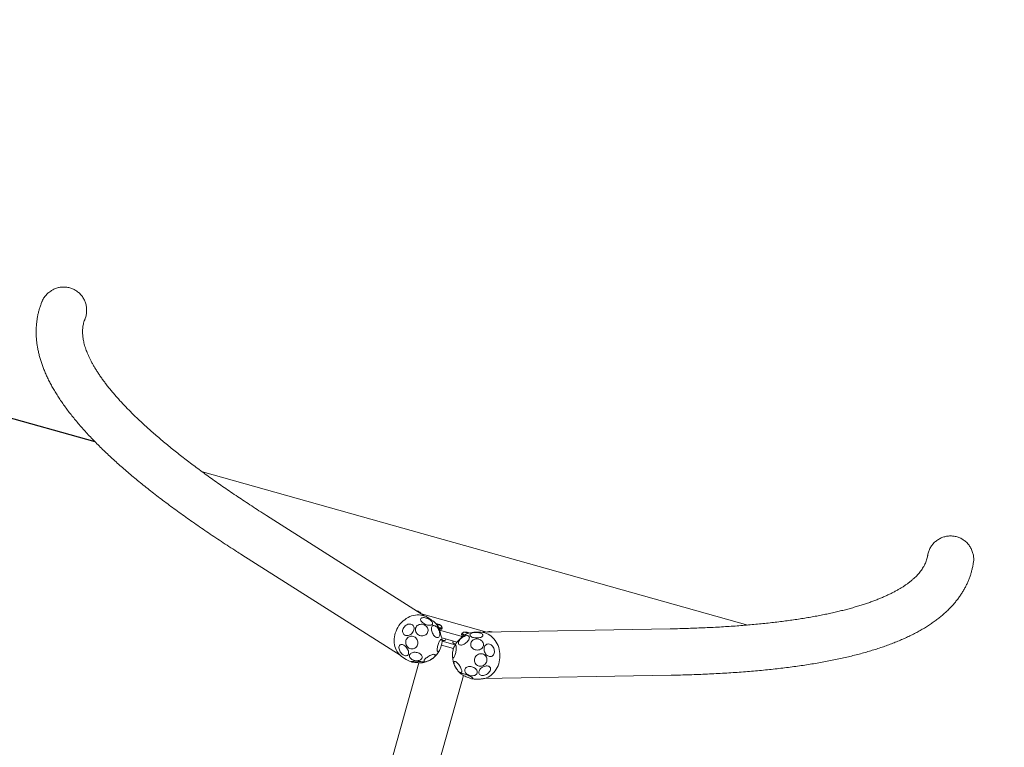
# Model space of a CAD drawing. Extents: x 5459245 to 5462690, y 5971016 to 5972523.
# Tile 20 of 136: x 5462444.42 to 5462446.31, y 5972181.36 to 5972182.76. Entities that reach past the tile are written whole.
import ezdxf

# ---------------------------------------------------------------- set-up
doc = ezdxf.new("R2010")
doc.units = 0
doc.linetypes.add('8', pattern=[0.5, 0.25, -0.25])
doc.layers.add('A_MAŁA ARCHITEKTURA', color=195, linetype='CONTINUOUS', lineweight=9)

# ---------------------------------------------------------------- blocks, each defined once
blk = doc.blocks.new('bocianie gniazdo 3023')
at = {"layer": 'A_MAŁA ARCHITEKTURA', "linetype": '8', "lineweight": 25, "ltscale": 2}
for p, q in [((5462440.2348, 5972209.1273), (5462437.9934, 5972211.1121)), ((5462443.6083, 5972206.1399), (5462441.3669, 5972208.1248))]:
    blk.add_line(p, q, dxfattribs=at)
at = {"layer": 'A_MAŁA ARCHITEKTURA'}
for p, q in [((5462441.207, 5972208.2663), (5462440.3946, 5972208.9857)), ((5462440.658, 5972208.5512), (5462440.4689, 5972208.8569)), ((5462440.3933, 5972208.8102), (5462440.5824, 5972208.5044)), ((5462440.649, 5972208.5665), (5462440.6483, 5972208.5669)), ((5462440.6487, 5972208.5662), (5462440.6488, 5972208.5663)), ((5462440.6488, 5972208.5663), (5462440.649, 5972208.5665)), ((5462440.6511, 5972208.5642), (5462440.649, 5972208.5665)), ((5462440.65, 5972208.5642), (5462440.6506, 5972208.5637)), ((5462440.6506, 5972208.5637), (5462440.6511, 5972208.5642)), ((5462440.6506, 5972208.5638), (5462440.6508, 5972208.5641)), ((5462440.6537, 5972208.5582), (5462440.7513, 5972208.4717)), ((5462440.6658, 5972208.5397), (5462440.6617, 5972208.5464)), ((5462440.6712, 5972208.5283), (5462440.6707, 5972208.5278)), ((5462440.6707, 5972208.5278), (5462440.6729, 5972208.5256)), ((5462440.6711, 5972208.5281), (5462440.6709, 5972208.5279)), ((5462440.6737, 5972208.5265), (5462440.6712, 5972208.5283)), ((5462440.6729, 5972208.5256), (5462440.6735, 5972208.5263)), ((5462440.6729, 5972208.5256), (5462440.6754, 5972208.5238)), ((5462440.6737, 5972208.5265), (5462440.6735, 5972208.5263)), ((5462440.6758, 5972208.5242), (5462440.6737, 5972208.5265)), ((5462440.6753, 5972208.5238), (5462440.6755, 5972208.5241)), ((5462440.6754, 5972208.5238), (5462440.6756, 5972208.524)), ((5462440.6756, 5972208.524), (5462440.6758, 5972208.5242)), ((5462440.6919, 5972208.4794), (5462440.6687, 5972208.5)), ((5462440.7052, 5972208.4847), (5462440.6713, 5972208.5148)), ((5462440.6765, 5972208.5148), (5462440.6778, 5972208.5163)), ((5462440.677, 5972208.5175), (5462440.6774, 5972208.5179)), ((5462440.5851, 5972208.499), (5462440.5892, 5972208.4924)), ((5462440.6622, 5972208.4874), (5462440.68, 5972208.4716)), ((5462440.6667, 5972208.4939), (5462440.6861, 5972208.4767)), ((5462440.6729, 5972208.4926), (5462440.6747, 5972208.4947)), ((5462440.6857, 5972208.4849), (5462440.6839, 5972208.4828)), ((5462440.7068, 5972208.4906), (5462440.7055, 5972208.4891)), ((5462440.7085, 5972208.4904), (5462440.7081, 5972208.49)), ((5462440.7147, 5972208.4894), (5462440.7145, 5972208.4891)), ((5462440.7145, 5972208.4891), (5462440.7166, 5972208.4868)), ((5462440.7148, 5972208.4893), (5462440.7146, 5972208.489)), ((5462440.7149, 5972208.4896), (5462440.7147, 5972208.4894)), ((5462440.7174, 5972208.4877), (5462440.7149, 5972208.4896)), ((5462440.7166, 5972208.4868), (5462440.7173, 5972208.4875)), ((5462440.7166, 5972208.4868), (5462440.7191, 5972208.485)), ((5462440.7173, 5972208.4875), (5462440.7174, 5972208.4877)), ((5462440.7195, 5972208.4855), (5462440.7174, 5972208.4877)), ((5462440.7191, 5972208.485), (5462440.7195, 5972208.4855)), ((5462440.7192, 5972208.4852), (5462440.7193, 5972208.4853)), ((5462440.7386, 5972208.4782), (5462440.7315, 5972208.4815)), ((5462440.6086, 5972208.4759), (5462439.369, 5972207.0761)), ((5462441.0702, 5972208.3245), (5462440.7438, 5972208.4752)), ((5462440.7576, 5972208.4699), (5462440.7572, 5972208.4694)), ((5462440.7575, 5972208.4696), (5462440.7572, 5972208.4693)), ((5462440.7572, 5972208.4694), (5462440.7577, 5972208.4688)), ((5462440.7601, 5972208.468), (5462440.7576, 5972208.4699)), ((5462440.7601, 5972208.468), (5462440.7599, 5972208.4678)), ((5462440.7599, 5972208.4678), (5462440.7599, 5972208.4678)), ((5462440.7607, 5972208.4674), (5462440.7601, 5972208.468)), ((5462439.4352, 5972207.0167), (5462440.6748, 5972208.4166)), ((5462440.6938, 5972208.3998), (5462440.7009, 5972208.3965)), ((5462440.7066, 5972208.3945), (5462441.0329, 5972208.2438))]:
    blk.add_line(p, q, dxfattribs=at)
at = {"layer": 'A_MAŁA ARCHITEKTURA', "flags": 128}
for points in [[(5462440.6617, 5972208.5464), (5462440.6614, 5972208.5468), (5462440.6594, 5972208.5496), (5462440.6571, 5972208.5521), (5462440.6546, 5972208.5545), (5462440.6518, 5972208.5565), (5462440.6488, 5972208.5583), (5462440.6456, 5972208.5599), (5462440.6423, 5972208.5611), (5462440.6388, 5972208.562), (5462440.6351, 5972208.5627), (5462440.6314, 5972208.563), (5462440.6276, 5972208.563), (5462440.6238, 5972208.5627), (5462440.62, 5972208.562), (5462440.6162, 5972208.5611), (5462440.6124, 5972208.5599), (5462440.6088, 5972208.5583), (5462440.6052, 5972208.5565), (5462440.6018, 5972208.5545), (5462440.5986, 5972208.5522), (5462440.5955, 5972208.5496), (5462440.5927, 5972208.5468), (5462440.5901, 5972208.5439), (5462440.5878, 5972208.5408), (5462440.5858, 5972208.5375), (5462440.584, 5972208.5341), (5462440.5826, 5972208.5307), (5462440.5815, 5972208.5272), (5462440.5807, 5972208.5236)], [(5462440.6289, 5972208.5467), (5462440.6296, 5972208.5452), (5462440.6298, 5972208.5436), (5462440.6298, 5972208.5419), (5462440.6294, 5972208.5402), (5462440.6286, 5972208.5386), (5462440.6276, 5972208.537), (5462440.6262, 5972208.5355), (5462440.6247, 5972208.5343), (5462440.6229, 5972208.5332), (5462440.621, 5972208.5323), (5462440.619, 5972208.5318), (5462440.6169, 5972208.5315), (5462440.6149, 5972208.5314), (5462440.613, 5972208.5317), (5462440.6112, 5972208.5323), (5462440.6096, 5972208.5331), (5462440.6082, 5972208.5341), (5462440.6071, 5972208.5354), (5462440.6063, 5972208.5368), (5462440.6059, 5972208.5384), (5462440.6058, 5972208.5401), (5462440.606, 5972208.5418), (5462440.6066, 5972208.5434), (5462440.6075, 5972208.5451), (5462440.6087, 5972208.5466), (5462440.6101, 5972208.548), (5462440.6118, 5972208.5492), (5462440.6137, 5972208.5501), (5462440.6156, 5972208.5508), (5462440.6177, 5972208.5513), (5462440.6197, 5972208.5514), (5462440.6217, 5972208.5513), (5462440.6236, 5972208.5509), (5462440.6253, 5972208.5502), (5462440.6268, 5972208.5493), (5462440.628, 5972208.5481), (5462440.6289, 5972208.5467)], [(5462440.6417, 5972208.5182), (5462440.6398, 5972208.5184), (5462440.6378, 5972208.519), (5462440.6359, 5972208.5198), (5462440.6342, 5972208.521), (5462440.6326, 5972208.5224), (5462440.6313, 5972208.524), (5462440.6303, 5972208.5258), (5462440.6295, 5972208.5277), (5462440.6291, 5972208.5296), (5462440.629, 5972208.5316), (5462440.6293, 5972208.5335), (5462440.6298, 5972208.5353), (5462440.6307, 5972208.537), (5462440.6319, 5972208.5385), (5462440.6333, 5972208.5397), (5462440.635, 5972208.5406), (5462440.6368, 5972208.5412), (5462440.6387, 5972208.5415), (5462440.6407, 5972208.5415), (5462440.6427, 5972208.5411), (5462440.6446, 5972208.5404), (5462440.6464, 5972208.5394), (5462440.648, 5972208.5381), (5462440.6495, 5972208.5366), (5462440.6507, 5972208.5349), (5462440.6516, 5972208.5331), (5462440.6521, 5972208.5311), (5462440.6524, 5972208.5291), (5462440.6523, 5972208.5272), (5462440.6519, 5972208.5253), (5462440.6512, 5972208.5236), (5462440.6501, 5972208.522), (5462440.6488, 5972208.5207), (5462440.6473, 5972208.5196), (5462440.6456, 5972208.5188), (5462440.6437, 5972208.5184), (5462440.6417, 5972208.5182)], [(5462440.654, 5972208.55), (5462440.6555, 5972208.5492), (5462440.6571, 5972208.5481), (5462440.6586, 5972208.5468), (5462440.6601, 5972208.5454), (5462440.6615, 5972208.5438), (5462440.6627, 5972208.5421), (5462440.6637, 5972208.5404), (5462440.6646, 5972208.5387), (5462440.6652, 5972208.537), (5462440.6655, 5972208.5354), (5462440.6656, 5972208.534), (5462440.6654, 5972208.5328), (5462440.6649, 5972208.5318), (5462440.6643, 5972208.5311), (5462440.6633, 5972208.5306), (5462440.6622, 5972208.5304), (5462440.6609, 5972208.5306), (5462440.6595, 5972208.531), (5462440.658, 5972208.5316), (5462440.6564, 5972208.5326), (5462440.6549, 5972208.5337), (5462440.6534, 5972208.5351), (5462440.6519, 5972208.5366), (5462440.6506, 5972208.5383), (5462440.6495, 5972208.54), (5462440.6486, 5972208.5417), (5462440.6479, 5972208.5434), (5462440.6474, 5972208.545), (5462440.6472, 5972208.5465), (5462440.6472, 5972208.5478), (5462440.6476, 5972208.5489), (5462440.6481, 5972208.5498), (5462440.6489, 5972208.5504), (5462440.65, 5972208.5507), (5462440.6512, 5972208.5508), (5462440.6525, 5972208.5505), (5462440.654, 5972208.55)], [(5462440.6002, 5972208.505), (5462440.5998, 5972208.5032), (5462440.5991, 5972208.5017), (5462440.5983, 5972208.5003), (5462440.5974, 5972208.4992), (5462440.5963, 5972208.4985), (5462440.5951, 5972208.4981), (5462440.5939, 5972208.4981), (5462440.5926, 5972208.4984), (5462440.5914, 5972208.499), (5462440.5901, 5972208.5), (5462440.589, 5972208.5012), (5462440.588, 5972208.5028), (5462440.5871, 5972208.5045), (5462440.5864, 5972208.5064), (5462440.5859, 5972208.5084), (5462440.5856, 5972208.5105), (5462440.5855, 5972208.5126), (5462440.5857, 5972208.5146), (5462440.586, 5972208.5164), (5462440.5865, 5972208.5181), (5462440.5872, 5972208.5196), (5462440.5881, 5972208.5208), (5462440.5891, 5972208.5217), (5462440.5903, 5972208.5223), (5462440.5915, 5972208.5225), (5462440.5927, 5972208.5224), (5462440.594, 5972208.5219), (5462440.5952, 5972208.5211), (5462440.5964, 5972208.52), (5462440.5975, 5972208.5186), (5462440.5984, 5972208.517), (5462440.5992, 5972208.5151), (5462440.5998, 5972208.5132), (5462440.6002, 5972208.5111), (5462440.6004, 5972208.509), (5462440.6004, 5972208.507), (5462440.6002, 5972208.505)], [(5462440.6242, 5972208.5129), (5462440.6234, 5972208.511), (5462440.6224, 5972208.5093), (5462440.621, 5972208.5077), (5462440.6195, 5972208.5064), (5462440.6177, 5972208.5054), (5462440.6159, 5972208.5048), (5462440.6139, 5972208.5044), (5462440.612, 5972208.5045), (5462440.61, 5972208.5048), (5462440.6082, 5972208.5056), (5462440.6065, 5972208.5066), (5462440.605, 5972208.5079), (5462440.6037, 5972208.5095), (5462440.6027, 5972208.5113), (5462440.602, 5972208.5133), (5462440.6016, 5972208.5153), (5462440.6016, 5972208.5174), (5462440.6019, 5972208.5194), (5462440.6025, 5972208.5214), (5462440.6034, 5972208.5233), (5462440.6046, 5972208.5249), (5462440.606, 5972208.5264), (5462440.6077, 5972208.5275), (5462440.6095, 5972208.5283), (5462440.6114, 5972208.5288), (5462440.6134, 5972208.529), (5462440.6153, 5972208.5288), (5462440.6172, 5972208.5282), (5462440.619, 5972208.5273), (5462440.6206, 5972208.5261), (5462440.622, 5972208.5247), (5462440.6231, 5972208.523), (5462440.624, 5972208.5211), (5462440.6245, 5972208.5191), (5462440.6248, 5972208.517), (5462440.6246, 5972208.515), (5462440.6242, 5972208.5129)], [(5462440.6632, 5972208.5034), (5462440.6621, 5972208.5036), (5462440.661, 5972208.5041), (5462440.6599, 5972208.505), (5462440.659, 5972208.5062), (5462440.6582, 5972208.5077), (5462440.6575, 5972208.5094), (5462440.657, 5972208.5113), (5462440.6567, 5972208.5133), (5462440.6566, 5972208.5153), (5462440.6567, 5972208.5174), (5462440.657, 5972208.5194), (5462440.6574, 5972208.5214), (5462440.6581, 5972208.5231), (5462440.6589, 5972208.5247), (5462440.6598, 5972208.5259), (5462440.6608, 5972208.5269), (5462440.6619, 5972208.5276), (5462440.6631, 5972208.5279), (5462440.6643, 5972208.5279), (5462440.6654, 5972208.5275), (5462440.6665, 5972208.5267), (5462440.6675, 5972208.5257), (5462440.6683, 5972208.5244), (5462440.6691, 5972208.5228), (5462440.6697, 5972208.521), (5462440.6701, 5972208.519), (5462440.6703, 5972208.517), (5462440.6703, 5972208.5149), (5462440.6701, 5972208.5128), (5462440.6697, 5972208.5109), (5462440.6692, 5972208.509), (5462440.6684, 5972208.5074), (5462440.6676, 5972208.5059), (5462440.6666, 5972208.5048), (5462440.6655, 5972208.504), (5462440.6644, 5972208.5035), (5462440.6632, 5972208.5034)], [(5462440.668, 5972208.4965), (5462440.668, 5972208.4965), (5462440.6681, 5972208.4969), (5462440.6682, 5972208.4975), (5462440.6684, 5972208.4985), (5462440.6686, 5972208.4998), (5462440.6689, 5972208.5014), (5462440.6692, 5972208.5031), (5462440.6696, 5972208.505), (5462440.6699, 5972208.5071), (5462440.6703, 5972208.5091), (5462440.6706, 5972208.5112), (5462440.671, 5972208.5132), (5462440.6713, 5972208.515), (5462440.6716, 5972208.5167), (5462440.6718, 5972208.5181), (5462440.672, 5972208.5193), (5462440.6721, 5972208.5201), (5462440.6722, 5972208.5207), (5462440.6722, 5972208.5209)], [(5462440.6774, 5972208.5178), (5462440.6774, 5972208.5178), (5462440.6778, 5972208.5171), (5462440.6779, 5972208.5165), (5462440.6778, 5972208.5162), (5462440.6773, 5972208.5162), (5462440.6767, 5972208.5163), (5462440.6758, 5972208.5167), (5462440.6747, 5972208.5174), (5462440.6735, 5972208.5182), (5462440.6721, 5972208.5192), (5462440.672, 5972208.5193)], [(5462440.6721, 5972208.52), (5462440.673, 5972208.5193), (5462440.6742, 5972208.5185), (5462440.6753, 5972208.5179), (5462440.6761, 5972208.5175), (5462440.6767, 5972208.5174), (5462440.677, 5972208.5175)], [(5462440.6765, 5972208.5148), (5462440.6764, 5972208.5148), (5462440.676, 5972208.5147), (5462440.6754, 5972208.5149), (5462440.6745, 5972208.5153), (5462440.6734, 5972208.5159), (5462440.6722, 5972208.5167), (5462440.6716, 5972208.5171)], [(5462440.6164, 5972208.4738), (5462440.6171, 5972208.4732), (5462440.6175, 5972208.4727), (5462440.6176, 5972208.4724), (5462440.6174, 5972208.4723), (5462440.6168, 5972208.4723), (5462440.616, 5972208.4726), (5462440.6149, 5972208.4729), (5462440.6136, 5972208.4735), (5462440.6121, 5972208.4742), (5462440.6104, 5972208.475), (5462440.6087, 5972208.4759), (5462440.6068, 5972208.4769), (5462440.605, 5972208.4779), (5462440.6032, 5972208.4789), (5462440.6015, 5972208.4799), (5462440.6, 5972208.4809), (5462440.5987, 5972208.4818), (5462440.5976, 5972208.4826), (5462440.5967, 5972208.4832), (5462440.5962, 5972208.4838), (5462440.5959, 5972208.4842), (5462440.596, 5972208.4844), (5462440.5963, 5972208.4844), (5462440.597, 5972208.4843), (5462440.598, 5972208.4839), (5462440.5992, 5972208.4835), (5462440.6006, 5972208.4829), (5462440.6022, 5972208.4821), (5462440.6039, 5972208.4813), (5462440.6057, 5972208.4803), (5462440.6076, 5972208.4793), (5462440.6094, 5972208.4783), (5462440.6111, 5972208.4773), (5462440.6127, 5972208.4763), (5462440.6142, 5972208.4753), (5462440.6154, 5972208.4745), (5462440.6164, 5972208.4738)], [(5462440.6194, 5972208.4855), (5462440.6192, 5972208.4841), (5462440.6187, 5972208.4828), (5462440.618, 5972208.4817), (5462440.6169, 5972208.4808), (5462440.6156, 5972208.4801), (5462440.6141, 5972208.4797), (5462440.6125, 5972208.4796), (5462440.6107, 5972208.4798), (5462440.6088, 5972208.4802), (5462440.6069, 5972208.4809), (5462440.6051, 5972208.4819), (5462440.6034, 5972208.483), (5462440.6018, 5972208.4844), (5462440.6004, 5972208.4858), (5462440.5992, 5972208.4874), (5462440.5983, 5972208.489), (5462440.5977, 5972208.4907), (5462440.5974, 5972208.4923), (5462440.5974, 5972208.4938), (5462440.5977, 5972208.4951), (5462440.5983, 5972208.4964), (5462440.5992, 5972208.4974), (5462440.6004, 5972208.4981), (5462440.6018, 5972208.4987), (5462440.6034, 5972208.4989), (5462440.6051, 5972208.4989), (5462440.607, 5972208.4986), (5462440.6088, 5972208.498), (5462440.6107, 5972208.4972), (5462440.6125, 5972208.4961), (5462440.6141, 5972208.4949), (5462440.6156, 5972208.4935), (5462440.6169, 5972208.4919), (5462440.618, 5972208.4903), (5462440.6187, 5972208.4887), (5462440.6192, 5972208.4871), (5462440.6194, 5972208.4855)], [(5462440.6554, 5972208.4808), (5462440.6541, 5972208.4799), (5462440.653, 5972208.4793), (5462440.652, 5972208.4789), (5462440.6512, 5972208.4788), (5462440.6506, 5972208.479), (5462440.6502, 5972208.4794), (5462440.6501, 5972208.4801), (5462440.6502, 5972208.481), (5462440.6506, 5972208.4821), (5462440.6512, 5972208.4834), (5462440.652, 5972208.4848), (5462440.6531, 5972208.4864), (5462440.6542, 5972208.488), (5462440.6555, 5972208.4895), (5462440.6569, 5972208.4911), (5462440.6583, 5972208.4926), (5462440.6598, 5972208.4939), (5462440.6612, 5972208.4951), (5462440.6625, 5972208.4961), (5462440.6638, 5972208.4968), (5462440.6648, 5972208.4974), (5462440.6657, 5972208.4976), (5462440.6664, 5972208.4976), (5462440.6669, 5972208.4973), (5462440.6672, 5972208.4967), (5462440.6671, 5972208.4959), (5462440.6669, 5972208.4949), (5462440.6664, 5972208.4937), (5462440.6657, 5972208.4923), (5462440.6648, 5972208.4909), (5462440.6637, 5972208.4893), (5462440.6624, 5972208.4877), (5462440.6611, 5972208.4861), (5462440.6597, 5972208.4846), (5462440.6582, 5972208.4832), (5462440.6568, 5972208.4819), (5462440.6554, 5972208.4808)], [(5462440.6729, 5972208.4926), (5462440.6725, 5972208.4924), (5462440.6719, 5972208.4925), (5462440.6709, 5972208.4928), (5462440.6697, 5972208.4933), (5462440.6683, 5972208.4942), (5462440.6672, 5972208.4949)], [(5462440.6871, 5972208.4772), (5462440.686, 5972208.4785), (5462440.685, 5972208.4798), (5462440.6843, 5972208.4809), (5462440.6839, 5972208.4818), (5462440.6837, 5972208.4825), (5462440.6839, 5972208.4828)], [(5462440.6944, 5972208.4785), (5462440.6956, 5972208.4796), (5462440.697, 5972208.4806), (5462440.6987, 5972208.4815), (5462440.7005, 5972208.4823), (5462440.7025, 5972208.4829), (5462440.7045, 5972208.4833), (5462440.7066, 5972208.4836), (5462440.7086, 5972208.4836), (5462440.7105, 5972208.4835), (5462440.7122, 5972208.4832), (5462440.7137, 5972208.4827), (5462440.715, 5972208.482), (5462440.716, 5972208.4812), (5462440.7166, 5972208.4803), (5462440.7169, 5972208.4793), (5462440.7169, 5972208.4782), (5462440.7165, 5972208.4771), (5462440.7158, 5972208.4759), (5462440.7148, 5972208.4748), (5462440.7135, 5972208.4738), (5462440.712, 5972208.4728), (5462440.7102, 5972208.472), (5462440.7083, 5972208.4713), (5462440.7063, 5972208.4708), (5462440.7042, 5972208.4704), (5462440.7022, 5972208.4703), (5462440.7002, 5972208.4703), (5462440.6984, 5972208.4705), (5462440.6968, 5972208.4709), (5462440.6954, 5972208.4715), (5462440.6943, 5972208.4722), (5462440.6934, 5972208.4731), (5462440.693, 5972208.4741), (5462440.6928, 5972208.4752), (5462440.693, 5972208.4763), (5462440.6935, 5972208.4774), (5462440.6944, 5972208.4785)], [(5462440.7077, 5972208.4854), (5462440.7074, 5972208.4856), (5462440.7065, 5972208.4867), (5462440.7059, 5972208.4876), (5462440.7055, 5972208.4884), (5462440.7054, 5972208.4889), (5462440.7055, 5972208.4891)], [(5462440.7101, 5972208.4856), (5462440.7098, 5972208.4859), (5462440.7087, 5972208.4871), (5462440.7079, 5972208.4882), (5462440.7072, 5972208.4891), (5462440.7068, 5972208.4898), (5462440.7067, 5972208.4904), (5462440.7069, 5972208.4907), (5462440.7073, 5972208.4907), (5462440.7079, 5972208.4906), (5462440.7084, 5972208.4904)], [(5462440.7081, 5972208.49), (5462440.708, 5972208.4897), (5462440.7082, 5972208.4891), (5462440.7087, 5972208.4883), (5462440.7095, 5972208.4873), (5462440.7104, 5972208.4862), (5462440.711, 5972208.4856)], [(5462440.7198, 5972208.4785), (5462440.7195, 5972208.4795), (5462440.7196, 5972208.4805), (5462440.7199, 5972208.4813), (5462440.7206, 5972208.482), (5462440.7216, 5972208.4824), (5462440.7228, 5972208.4827), (5462440.7243, 5972208.4827), (5462440.7259, 5972208.4825), (5462440.7277, 5972208.4822), (5462440.7296, 5972208.4816), (5462440.7315, 5972208.4808), (5462440.7334, 5972208.4799), (5462440.7352, 5972208.4789), (5462440.7369, 5972208.4777), (5462440.7384, 5972208.4765), (5462440.7397, 5972208.4752), (5462440.7407, 5972208.474), (5462440.7414, 5972208.4728), (5462440.7418, 5972208.4717), (5462440.742, 5972208.4706), (5462440.7417, 5972208.4697), (5462440.7412, 5972208.469), (5462440.7404, 5972208.4684), (5462440.7393, 5972208.4681), (5462440.7379, 5972208.4679), (5462440.7364, 5972208.468), (5462440.7346, 5972208.4683), (5462440.7328, 5972208.4688), (5462440.7309, 5972208.4694), (5462440.729, 5972208.4703), (5462440.7272, 5972208.4713), (5462440.7254, 5972208.4724), (5462440.7238, 5972208.4736), (5462440.7224, 5972208.4748), (5462440.7213, 5972208.476), (5462440.7204, 5972208.4773), (5462440.7198, 5972208.4785)], [(5462440.6427, 5972208.4748), (5462440.6419, 5972208.4741), (5462440.6408, 5972208.4735), (5462440.6394, 5972208.4729), (5462440.6378, 5972208.4724), (5462440.636, 5972208.4719), (5462440.634, 5972208.4716), (5462440.632, 5972208.4713), (5462440.6299, 5972208.4711), (5462440.6278, 5972208.4711), (5462440.6259, 5972208.4712), (5462440.6241, 5972208.4714), (5462440.6225, 5972208.4716), (5462440.6211, 5972208.472), (5462440.6201, 5972208.4725), (5462440.6193, 5972208.473), (5462440.6189, 5972208.4736), (5462440.6189, 5972208.4743), (5462440.6192, 5972208.4749), (5462440.6198, 5972208.4756), (5462440.6208, 5972208.4763), (5462440.622, 5972208.4769), (5462440.6235, 5972208.4774), (5462440.6253, 5972208.4779), (5462440.6272, 5972208.4783), (5462440.6292, 5972208.4787), (5462440.6313, 5972208.4789), (5462440.6333, 5972208.479), (5462440.6353, 5972208.4789), (5462440.6372, 5972208.4788), (5462440.6389, 5972208.4786), (5462440.6404, 5972208.4783), (5462440.6416, 5972208.4778), (5462440.6425, 5972208.4773), (5462440.6431, 5972208.4767), (5462440.6433, 5972208.4761), (5462440.6432, 5972208.4755), (5462440.6427, 5972208.4748)], [(5462440.6839, 5972208.475), (5462440.6849, 5972208.4754), (5462440.6856, 5972208.4756), (5462440.6862, 5972208.4755), (5462440.6865, 5972208.4751), (5462440.6866, 5972208.4744), (5462440.6865, 5972208.4735), (5462440.6862, 5972208.4723), (5462440.6857, 5972208.4709), (5462440.685, 5972208.4694), (5462440.6841, 5972208.4678), (5462440.683, 5972208.4661), (5462440.6819, 5972208.4644), (5462440.6806, 5972208.4627), (5462440.6793, 5972208.4612), (5462440.678, 5972208.4597), (5462440.6767, 5972208.4584), (5462440.6755, 5972208.4573), (5462440.6744, 5972208.4565), (5462440.6734, 5972208.4559), (5462440.6726, 5972208.4556), (5462440.6719, 5972208.4555), (5462440.6715, 5972208.4558), (5462440.6713, 5972208.4563), (5462440.6712, 5972208.4571), (5462440.6714, 5972208.4582), (5462440.6719, 5972208.4595), (5462440.6725, 5972208.4609), (5462440.6733, 5972208.4625), (5462440.6743, 5972208.4641), (5462440.6754, 5972208.4658), (5462440.6766, 5972208.4675), (5462440.6779, 5972208.4692), (5462440.6792, 5972208.4707), (5462440.6805, 5972208.4721), (5462440.6817, 5972208.4733), (5462440.6829, 5972208.4743), (5462440.6839, 5972208.475)], [(5462440.7124, 5972208.4617), (5462440.7128, 5972208.4635), (5462440.7136, 5972208.4651), (5462440.7147, 5972208.4666), (5462440.716, 5972208.4678), (5462440.7176, 5972208.4688), (5462440.7194, 5972208.4695), (5462440.7213, 5972208.4698), (5462440.7233, 5972208.4699), (5462440.7253, 5972208.4696), (5462440.7273, 5972208.469), (5462440.7291, 5972208.4682), (5462440.7309, 5972208.467), (5462440.7324, 5972208.4656), (5462440.7337, 5972208.4641), (5462440.7348, 5972208.4623), (5462440.7355, 5972208.4605), (5462440.7359, 5972208.4586), (5462440.7359, 5972208.4567), (5462440.7357, 5972208.4549), (5462440.735, 5972208.4532), (5462440.7341, 5972208.4516), (5462440.7329, 5972208.4503), (5462440.7314, 5972208.4492), (5462440.7298, 5972208.4483), (5462440.7279, 5972208.4478), (5462440.726, 5972208.4476), (5462440.724, 5972208.4477), (5462440.722, 5972208.4481), (5462440.72, 5972208.4488), (5462440.7182, 5972208.4499), (5462440.7165, 5972208.4511), (5462440.7151, 5972208.4526), (5462440.7139, 5972208.4543), (5462440.7131, 5972208.4561), (5462440.7125, 5972208.4579), (5462440.7123, 5972208.4598), (5462440.7124, 5972208.4617)], [(5462440.7581, 5972208.4316), (5462440.7589, 5972208.4354), (5462440.7593, 5972208.4393), (5462440.7594, 5972208.4432), (5462440.7592, 5972208.447), (5462440.7587, 5972208.4508), (5462440.7579, 5972208.4544), (5462440.7568, 5972208.4579), (5462440.7554, 5972208.4613), (5462440.7537, 5972208.4644), (5462440.7517, 5972208.4674), (5462440.7495, 5972208.4701), (5462440.7471, 5972208.4726), (5462440.7445, 5972208.4747), (5462440.7416, 5972208.4766), (5462440.7386, 5972208.4782), (5462440.7386, 5972208.4782)], [(5462440.672, 5972208.4478), (5462440.6727, 5972208.4471), (5462440.6734, 5972208.4461), (5462440.6741, 5972208.4448), (5462440.6748, 5972208.4432), (5462440.6753, 5972208.4415), (5462440.6758, 5972208.4396), (5462440.6761, 5972208.4375), (5462440.6764, 5972208.4355), (5462440.6765, 5972208.4334), (5462440.6765, 5972208.4314), (5462440.6764, 5972208.4296), (5462440.6761, 5972208.4279), (5462440.6758, 5972208.4265), (5462440.6753, 5972208.4253), (5462440.6748, 5972208.4244), (5462440.6741, 5972208.4239), (5462440.6734, 5972208.4237), (5462440.6727, 5972208.4239), (5462440.672, 5972208.4244), (5462440.6713, 5972208.4253), (5462440.6705, 5972208.4264), (5462440.6699, 5972208.4278), (5462440.6693, 5972208.4295), (5462440.6688, 5972208.4313), (5462440.6684, 5972208.4333), (5462440.6681, 5972208.4354), (5462440.6679, 5972208.4374), (5462440.6678, 5972208.4395), (5462440.6679, 5972208.4414), (5462440.6681, 5972208.4432), (5462440.6684, 5972208.4447), (5462440.6688, 5972208.446), (5462440.6693, 5972208.4471), (5462440.6699, 5972208.4478), (5462440.6706, 5972208.4481), (5462440.6713, 5972208.4481), (5462440.672, 5972208.4478)], [(5462440.7312, 5972208.4417), (5462440.7318, 5972208.4437), (5462440.7326, 5972208.4456), (5462440.7337, 5972208.4472), (5462440.7349, 5972208.4486), (5462440.7363, 5972208.4497), (5462440.7378, 5972208.4505), (5462440.7394, 5972208.4509), (5462440.741, 5972208.451), (5462440.7426, 5972208.4507), (5462440.7442, 5972208.4501), (5462440.7456, 5972208.4492), (5462440.7468, 5972208.4479), (5462440.7479, 5972208.4464), (5462440.7488, 5972208.4447), (5462440.7494, 5972208.4428), (5462440.7497, 5972208.4408), (5462440.7498, 5972208.4387), (5462440.7496, 5972208.4366), (5462440.7491, 5972208.4346), (5462440.7484, 5972208.4327), (5462440.7475, 5972208.4309), (5462440.7463, 5972208.4294), (5462440.745, 5972208.4282), (5462440.7435, 5972208.4272), (5462440.742, 5972208.4266), (5462440.7404, 5972208.4263), (5462440.7388, 5972208.4264), (5462440.7372, 5972208.4268), (5462440.7357, 5972208.4276), (5462440.7344, 5972208.4287), (5462440.7332, 5972208.4301), (5462440.7322, 5972208.4317), (5462440.7315, 5972208.4335), (5462440.731, 5972208.4355), (5462440.7308, 5972208.4376), (5462440.7309, 5972208.4397), (5462440.7312, 5972208.4417)], [(5462440.6892, 5972208.428), (5462440.691, 5972208.4276), (5462440.6928, 5972208.4269), (5462440.6946, 5972208.426), (5462440.6963, 5972208.4248), (5462440.6978, 5972208.4234), (5462440.6992, 5972208.4218), (5462440.7003, 5972208.4201), (5462440.7012, 5972208.4184), (5462440.7018, 5972208.4166), (5462440.7021, 5972208.4149), (5462440.7021, 5972208.4132), (5462440.7017, 5972208.4117), (5462440.7011, 5972208.4103), (5462440.7002, 5972208.4092), (5462440.6991, 5972208.4083), (5462440.6977, 5972208.4077), (5462440.6962, 5972208.4074), (5462440.6945, 5972208.4073), (5462440.6927, 5972208.4076), (5462440.6909, 5972208.4082), (5462440.6891, 5972208.409), (5462440.6874, 5972208.4101), (5462440.6857, 5972208.4114), (5462440.6843, 5972208.4129), (5462440.683, 5972208.4145), (5462440.682, 5972208.4162), (5462440.6813, 5972208.418), (5462440.6808, 5972208.4197), (5462440.6807, 5972208.4214), (5462440.6809, 5972208.423), (5462440.6813, 5972208.4245), (5462440.6821, 5972208.4257), (5462440.6831, 5972208.4267), (5462440.6844, 5972208.4275), (5462440.6858, 5972208.428), (5462440.6875, 5972208.4282), (5462440.6892, 5972208.428)], [(5462440.7009, 5972208.3965), (5462440.7025, 5972208.3958), (5462440.7057, 5972208.3947), (5462440.709, 5972208.394), (5462440.7124, 5972208.3935), (5462440.7159, 5972208.3935), (5462440.7194, 5972208.3937), (5462440.7229, 5972208.3943), (5462440.7264, 5972208.3953), (5462440.7298, 5972208.3965), (5462440.7331, 5972208.3981), (5462440.7364, 5972208.4), (5462440.7395, 5972208.4022), (5462440.7425, 5972208.4047), (5462440.7452, 5972208.4074), (5462440.7478, 5972208.4103), (5462440.7502, 5972208.4135), (5462440.7523, 5972208.4168), (5462440.7542, 5972208.4204), (5462440.7558, 5972208.424), (5462440.7571, 5972208.4278), (5462440.7581, 5972208.4316)], [(5462440.7056, 5972208.4321), (5462440.7064, 5972208.434), (5462440.7074, 5972208.4357), (5462440.7088, 5972208.4373), (5462440.7104, 5972208.4386), (5462440.7122, 5972208.4397), (5462440.7141, 5972208.4405), (5462440.7161, 5972208.4409), (5462440.7182, 5972208.441), (5462440.7203, 5972208.4407), (5462440.7222, 5972208.4401), (5462440.7241, 5972208.4392), (5462440.7257, 5972208.438), (5462440.7271, 5972208.4366), (5462440.7282, 5972208.4349), (5462440.729, 5972208.4331), (5462440.7295, 5972208.4312), (5462440.7296, 5972208.4292), (5462440.7293, 5972208.4272), (5462440.7288, 5972208.4252), (5462440.7279, 5972208.4234), (5462440.7267, 5972208.4217), (5462440.7252, 5972208.4203), (5462440.7235, 5972208.4191), (5462440.7216, 5972208.4182), (5462440.7196, 5972208.4176), (5462440.7175, 5972208.4173), (5462440.7155, 5972208.4174), (5462440.7135, 5972208.4178), (5462440.7116, 5972208.4185), (5462440.7098, 5972208.4196), (5462440.7083, 5972208.4209), (5462440.7071, 5972208.4225), (5462440.7061, 5972208.4242), (5462440.7055, 5972208.4261), (5462440.7052, 5972208.4281), (5462440.7052, 5972208.4301), (5462440.7056, 5972208.4321)], [(5462440.6849, 5972208.4053), (5462440.6836, 5972208.4064), (5462440.6823, 5972208.4077), (5462440.6809, 5972208.4092), (5462440.6795, 5972208.4107), (5462440.6781, 5972208.4123), (5462440.6768, 5972208.4139), (5462440.6756, 5972208.4154), (5462440.6746, 5972208.4169), (5462440.6737, 5972208.4182), (5462440.673, 5972208.4194), (5462440.6725, 5972208.4203), (5462440.6723, 5972208.4211), (5462440.6723, 5972208.4216), (5462440.6725, 5972208.4218), (5462440.673, 5972208.4217), (5462440.6737, 5972208.4214), (5462440.6746, 5972208.4209), (5462440.6756, 5972208.4201), (5462440.6768, 5972208.419), (5462440.6781, 5972208.4178), (5462440.6795, 5972208.4164), (5462440.6809, 5972208.4149), (5462440.6823, 5972208.4134), (5462440.6836, 5972208.4118), (5462440.6849, 5972208.4102), (5462440.686, 5972208.4087), (5462440.687, 5972208.4073), (5462440.6878, 5972208.406), (5462440.6884, 5972208.405), (5462440.6887, 5972208.4041), (5462440.6888, 5972208.4035), (5462440.6887, 5972208.4032), (5462440.6884, 5972208.4031), (5462440.6878, 5972208.4032), (5462440.687, 5972208.4037), (5462440.686, 5972208.4044), (5462440.6849, 5972208.4053)], [(5462440.7047, 5972208.4026), (5462440.7038, 5972208.4037), (5462440.7031, 5972208.405), (5462440.7029, 5972208.4063), (5462440.703, 5972208.4076), (5462440.7034, 5972208.4089), (5462440.7042, 5972208.4102), (5462440.7053, 5972208.4114), (5462440.7066, 5972208.4125), (5462440.7083, 5972208.4134), (5462440.7101, 5972208.4141), (5462440.7121, 5972208.4146), (5462440.7141, 5972208.415), (5462440.7162, 5972208.4151), (5462440.7183, 5972208.4149), (5462440.7203, 5972208.4146), (5462440.7221, 5972208.414), (5462440.7237, 5972208.4133), (5462440.7251, 5972208.4123), (5462440.7262, 5972208.4113), (5462440.727, 5972208.4101), (5462440.7274, 5972208.4088), (5462440.7275, 5972208.4075), (5462440.7273, 5972208.4061), (5462440.7267, 5972208.4048), (5462440.7257, 5972208.4036), (5462440.7245, 5972208.4025), (5462440.723, 5972208.4015), (5462440.7213, 5972208.4007), (5462440.7194, 5972208.4), (5462440.7173, 5972208.3996), (5462440.7152, 5972208.3994), (5462440.7132, 5972208.3994), (5462440.7111, 5972208.3996), (5462440.7092, 5972208.4001), (5462440.7075, 5972208.4008), (5462440.706, 5972208.4016), (5462440.7047, 5972208.4026)]]:
    blk.add_lwpolyline(points, dxfattribs=at)
at = {"layer": 'A_MAŁA ARCHITEKTURA'}
for centre, radius, start, end in [((5462440.6275, 5972208.516), 0.045, 6.1241, 31.7351), ((5462440.6149, 5972208.5171), 0.0348, 169.1853, 211.1963), ((5462440.6806, 5972208.5297), 0.0132, 230.3956, 249.7425), ((5462440.6275, 5972208.516), 0.045, 211.7351, 226.3068), ((5462440.6275, 5972208.516), 0.045, 306.1982, 313.7861), ((5462440.6275, 5972208.516), 0.045, 322.6554, 334.237), ((5462440.7438, 5972208.3656), 0.1252, 106.9793, 118.1453), ((5462440.7127, 5972208.4406), 0.045, 65.2142, 96.8561), ((5462440.7172, 5972208.4929), 0.00986, 202.7549, 228.5201), ((5462440.6275, 5972208.516), 0.045, 256.0369, 283.444), ((5462440.6247, 5972208.5221), 0.0515, 284.904, 304.7382), ((5462440.7127, 5972208.4406), 0.045, 150.2944, 156.5694), ((5462440.7127, 5972208.4406), 0.045, 128.2682, 136.8206), ((5462440.7209, 5972208.439), 0.0532, 158.435, 178.6101), ((5462440.7127, 5972208.4406), 0.045, 180.4757, 208.0611), ((5462440.7127, 5972208.4406), 0.045, 234.5397, 245.2142)]:
    blk.add_arc(centre, radius, start, end, dxfattribs=at)
for centre, major_axis, start_param, end_param in [((5462440.6512, 5972208.5638), (-0.000418, -0.000004), 4.939417, 5.598217), ((5462440.6708, 5972208.5284), (-0.000046, 0.000415), 3.826561, 4.485361), ((5462440.6759, 5972208.5238), (-0.000418, -0.000004), 4.939417, 5.598217), ((5462440.7145, 5972208.4896), (-0.000046, 0.000415), 3.826561, 4.485361), ((5462440.7196, 5972208.4851), (-0.000418, -0.000004), 4.939417, 5.598217), ((5462440.7572, 5972208.4699), (-0.000046, 0.000415), 3.826561, 4.485361)]:
    blk.add_ellipse(centre, major_axis=major_axis, ratio=0.902908, start_param=start_param, end_param=end_param, dxfattribs=at)
for points, knots in [([(5462440.2819, 5972209.4242), (5462440.2795, 5972209.4236), (5462440.2745, 5972209.4224), (5462440.2676, 5972209.419), (5462440.2627, 5972209.4159), (5462440.2605, 5972209.4136), (5462440.2601, 5972209.4132)], [0, 0, 0, 0, 0.306263, 0.62146, 0.927705, 1, 1, 1, 1]), ([(5462440.3196, 5972209.3474), (5462440.3199, 5972209.3476), (5462440.3222, 5972209.3495), (5462440.3257, 5972209.3538), (5462440.3299, 5972209.3603), (5462440.3328, 5972209.3675), (5462440.3345, 5972209.375), (5462440.3349, 5972209.3827), (5462440.3339, 5972209.3903), (5462440.3317, 5972209.3976), (5462440.3283, 5972209.4043), (5462440.3239, 5972209.4103), (5462440.3185, 5972209.4154), (5462440.3123, 5972209.4196), (5462440.3056, 5972209.4227), (5462440.2984, 5972209.4246), (5462440.2919, 5972209.4252), (5462440.2864, 5972209.425), (5462440.2834, 5972209.4245), (5462440.2819, 5972209.4242)], [0, 0, 0, 0, 0.010277, 0.075951, 0.143527, 0.209153, 0.276718, 0.34166, 0.408541, 0.472486, 0.538336, 0.601438, 0.666391, 0.729169, 0.793752, 0.856837, 0.921707, 0.960654, 1, 1, 1, 1]), ([(5462440.26, 5972209.4133), (5462440.2585, 5972209.4118), (5462440.2552, 5972209.4088), (5462440.2505, 5972209.4039), (5462440.2459, 5972209.3988), (5462440.2416, 5972209.3934), (5462440.2375, 5972209.3878), (5462440.2337, 5972209.3821), (5462440.2301, 5972209.3761), (5462440.2268, 5972209.37), (5462440.2236, 5972209.3636), (5462440.2208, 5972209.357), (5462440.2182, 5972209.3503), (5462440.2158, 5972209.3433), (5462440.2137, 5972209.3361), (5462440.2119, 5972209.3287), (5462440.2103, 5972209.321), (5462440.2089, 5972209.3132), (5462440.2079, 5972209.3051), (5462440.2071, 5972209.2968), (5462440.2065, 5972209.2883), (5462440.2063, 5972209.2795), (5462440.2063, 5972209.2705), (5462440.2066, 5972209.2614), (5462440.2072, 5972209.252), (5462440.208, 5972209.2424), (5462440.2092, 5972209.2326), (5462440.2106, 5972209.2227), (5462440.2123, 5972209.2125), (5462440.2143, 5972209.2022), (5462440.2165, 5972209.1918), (5462440.219, 5972209.1811), (5462440.2217, 5972209.1703), (5462440.2248, 5972209.1594), (5462440.228, 5972209.1482), (5462440.2315, 5972209.137), (5462440.2353, 5972209.1256), (5462440.2393, 5972209.114), (5462440.2436, 5972209.1022), (5462440.2481, 5972209.0903), (5462440.2528, 5972209.0783), (5462440.2578, 5972209.0661), (5462440.2631, 5972209.0538), (5462440.2685, 5972209.0412), (5462440.2742, 5972209.0286), (5462440.2801, 5972209.0158), (5462440.2863, 5972209.0028), (5462440.2927, 5972208.9897), (5462440.2993, 5972208.9764), (5462440.3062, 5972208.9629), (5462440.3133, 5972208.9494), (5462440.3206, 5972208.9356), (5462440.3281, 5972208.9217), (5462440.3359, 5972208.9077), (5462440.3439, 5972208.8934), (5462440.3521, 5972208.8791), (5462440.3605, 5972208.8646), (5462440.3692, 5972208.8499), (5462440.3781, 5972208.8351), (5462440.3861, 5972208.8218), (5462440.3913, 5972208.8135), (5462440.3933, 5972208.8102)], [0, 0, 0, 0, 0.013875, 0.028695, 0.043477, 0.05825, 0.073032, 0.087849, 0.10273, 0.117699, 0.132783, 0.148004, 0.163385, 0.178944, 0.194699, 0.210663, 0.226843, 0.243246, 0.259871, 0.276713, 0.293761, 0.311001, 0.328416, 0.345984, 0.363685, 0.381494, 0.399392, 0.417357, 0.435372, 0.453421, 0.471489, 0.489566, 0.507641, 0.525706, 0.543758, 0.561791, 0.579804, 0.597795, 0.615762, 0.633706, 0.651625, 0.669521, 0.687394, 0.705244, 0.723072, 0.740879, 0.758666, 0.776433, 0.794182, 0.811913, 0.829628, 0.847327, 0.86501, 0.882679, 0.900335, 0.917977, 0.935608, 0.953227, 0.970834, 0.988432, 1, 1, 1, 1]), ([(5462440.4689, 5972208.8569), (5462440.4674, 5972208.8595), (5462440.4628, 5972208.8668), (5462440.4555, 5972208.8788), (5462440.4471, 5972208.8929), (5462440.4388, 5972208.9068), (5462440.4309, 5972208.9205), (5462440.4231, 5972208.934), (5462440.4155, 5972208.9473), (5462440.4082, 5972208.9605), (5462440.4012, 5972208.9735), (5462440.3943, 5972208.9862), (5462440.3877, 5972208.9988), (5462440.3813, 5972209.0112), (5462440.3752, 5972209.0235), (5462440.3693, 5972209.0355), (5462440.3636, 5972209.0473), (5462440.3581, 5972209.0589), (5462440.3529, 5972209.0703), (5462440.3479, 5972209.0815), (5462440.3431, 5972209.0926), (5462440.3386, 5972209.1034), (5462440.3343, 5972209.114), (5462440.3303, 5972209.1243), (5462440.3264, 5972209.1345), (5462440.3228, 5972209.1445), (5462440.3195, 5972209.1542), (5462440.3163, 5972209.1637), (5462440.3134, 5972209.173), (5462440.3107, 5972209.1821), (5462440.3083, 5972209.1909), (5462440.306, 5972209.1995), (5462440.304, 5972209.2079), (5462440.3022, 5972209.2161), (5462440.3006, 5972209.224), (5462440.2992, 5972209.2316), (5462440.2981, 5972209.2391), (5462440.2971, 5972209.2463), (5462440.2963, 5972209.2532), (5462440.2957, 5972209.26), (5462440.2954, 5972209.2664), (5462440.2952, 5972209.2727), (5462440.2952, 5972209.2787), (5462440.2954, 5972209.2844), (5462440.2957, 5972209.2899), (5462440.2962, 5972209.2952), (5462440.2969, 5972209.3003), (5462440.2977, 5972209.3051), (5462440.2987, 5972209.3097), (5462440.2999, 5972209.3141), (5462440.3012, 5972209.3183), (5462440.3027, 5972209.3223), (5462440.3043, 5972209.3262), (5462440.3061, 5972209.3299), (5462440.3081, 5972209.3334), (5462440.3104, 5972209.3369), (5462440.3129, 5972209.3402), (5462440.3157, 5972209.3435), (5462440.3179, 5972209.3458), (5462440.3194, 5972209.3471), (5462440.3197, 5972209.3473)], [0, 0, 0, 0, 0.009236, 0.026622, 0.043999, 0.061368, 0.078725, 0.096073, 0.113409, 0.130733, 0.148045, 0.165345, 0.18263, 0.199901, 0.217157, 0.234397, 0.251621, 0.268827, 0.286015, 0.303184, 0.320333, 0.337461, 0.354568, 0.371652, 0.388712, 0.405749, 0.42276, 0.439746, 0.456707, 0.473641, 0.490549, 0.507431, 0.524288, 0.54112, 0.557929, 0.574717, 0.591487, 0.608244, 0.624992, 0.641737, 0.658486, 0.675247, 0.692034, 0.708859, 0.725742, 0.742705, 0.759776, 0.776987, 0.79438, 0.812006, 0.829924, 0.848211, 0.866956, 0.886263, 0.906251, 0.927029, 0.948661, 0.971074, 0.993954, 1, 1, 1, 1]), ([(5462440.6532, 5972208.559), (5462440.6532, 5972208.5592), (5462440.6533, 5972208.5597), (5462440.6531, 5972208.561), (5462440.6523, 5972208.5627), (5462440.651, 5972208.5644), (5462440.6496, 5972208.5659), (5462440.6486, 5972208.5667), (5462440.6483, 5972208.567)], [0, 0, 0, 0, 0.050377, 0.183192, 0.398581, 0.641512, 0.868913, 1, 1, 1, 1]), ([(5462440.6731, 5972208.5269), (5462440.6728, 5972208.5271), (5462440.672, 5972208.5279), (5462440.6711, 5972208.5284), (5462440.6705, 5972208.5287)], [0, 0, 0, 0, 0.369719, 1, 1, 1, 1]), ([(5462440.6774, 5972208.5179), (5462440.6776, 5972208.5182), (5462440.6779, 5972208.5186), (5462440.678, 5972208.5196), (5462440.6778, 5972208.5211), (5462440.677, 5972208.5227), (5462440.6757, 5972208.5244), (5462440.6746, 5972208.5257), (5462440.6739, 5972208.5262), (5462440.6739, 5972208.5262)], [0, 0, 0, 0, 0.097184, 0.1841851, 0.3139051, 0.5242727, 0.7615407, 0.9836413, 1, 1, 1, 1]), ([(5462440.6762, 5972208.5173), (5462440.6763, 5972208.5173), (5462440.6766, 5972208.5172), (5462440.6768, 5972208.5173), (5462440.6769, 5972208.5174)], [0, 0, 0, 0, 0.451555, 1, 1, 1, 1]), ([(5462440.6769, 5972208.5174), (5462440.6769, 5972208.5174), (5462440.677, 5972208.5174), (5462440.677, 5972208.5174), (5462440.677, 5972208.5175)], [0, 0, 0, 0, 0.029177, 1, 1, 1, 1]), ([(5462440.7081, 5972208.49), (5462440.708, 5972208.4899), (5462440.7079, 5972208.4897), (5462440.7079, 5972208.4895), (5462440.7079, 5972208.4894)], [0, 0, 0, 0, 0.530069, 1, 1, 1, 1]), ([(5462440.7169, 5972208.4881), (5462440.7166, 5972208.4884), (5462440.7156, 5972208.4892), (5462440.7139, 5972208.4903), (5462440.7118, 5972208.4912), (5462440.7101, 5972208.4913), (5462440.7091, 5972208.491), (5462440.7087, 5972208.4906), (5462440.7085, 5972208.4904)], [0, 0, 0, 0, 0.122332, 0.376002, 0.649066, 0.817561, 0.908006, 1, 1, 1, 1]), ([(5462440.7199, 5972208.485), (5462440.7197, 5972208.4853), (5462440.7192, 5972208.4861), (5462440.7184, 5972208.4869), (5462440.7177, 5972208.4875), (5462440.7177, 5972208.4875)], [0, 0, 0, 0, 0.2737154, 0.9501756, 1, 1, 1, 1]), ([(5462440.7601, 5972208.468), (5462440.7596, 5972208.4684), (5462440.7584, 5972208.4694), (5462440.7565, 5972208.4706), (5462440.7544, 5972208.4714), (5462440.7529, 5972208.4716), (5462440.7523, 5972208.4714), (5462440.7522, 5972208.4714)], [0, 0, 0, 0, 0.200907, 0.47666, 0.773495, 0.956658, 1, 1, 1, 1]), ([(5462440.7607, 5972208.4674), (5462440.7606, 5972208.4675), (5462440.7605, 5972208.4676), (5462440.7604, 5972208.4678), (5462440.7603, 5972208.4678)], [0, 0, 0, 0, 0.696259, 1, 1, 1, 1]), ([(5462441.5751, 5972208.2356), (5462441.5743, 5972208.2345), (5462441.5726, 5972208.2323), (5462441.5698, 5972208.2291), (5462441.5668, 5972208.226), (5462441.5634, 5972208.2231), (5462441.5599, 5972208.2204), (5462441.5562, 5972208.218), (5462441.5523, 5972208.2158), (5462441.5483, 5972208.2137), (5462441.5441, 5972208.2118), (5462441.5396, 5972208.2101), (5462441.535, 5972208.2085), (5462441.5302, 5972208.2071), (5462441.5251, 5972208.2058), (5462441.5198, 5972208.2047), (5462441.5142, 5972208.2037), (5462441.5084, 5972208.2028), (5462441.5024, 5972208.2022), (5462441.4961, 5972208.2016), (5462441.4895, 5972208.2013), (5462441.4827, 5972208.2011), (5462441.4756, 5972208.201), (5462441.4683, 5972208.2011), (5462441.4607, 5972208.2015), (5462441.4529, 5972208.2019), (5462441.4448, 5972208.2026), (5462441.4364, 5972208.2035), (5462441.4278, 5972208.2045), (5462441.419, 5972208.2057), (5462441.4099, 5972208.2072), (5462441.4005, 5972208.2088), (5462441.3909, 5972208.2106), (5462441.381, 5972208.2126), (5462441.3709, 5972208.2148), (5462441.3606, 5972208.2172), (5462441.35, 5972208.2198), (5462441.3392, 5972208.2226), (5462441.3281, 5972208.2256), (5462441.3168, 5972208.2289), (5462441.3053, 5972208.2323), (5462441.2935, 5972208.2359), (5462441.2815, 5972208.2398), (5462441.2693, 5972208.2438), (5462441.2569, 5972208.248), (5462441.2442, 5972208.2525), (5462441.2313, 5972208.2572), (5462441.2182, 5972208.262), (5462441.2049, 5972208.2671), (5462441.1913, 5972208.2724), (5462441.1776, 5972208.2779), (5462441.1636, 5972208.2836), (5462441.1494, 5972208.2895), (5462441.135, 5972208.2956), (5462441.1204, 5972208.3019), (5462441.1057, 5972208.3084), (5462441.0907, 5972208.3151), (5462441.0788, 5972208.3205), (5462441.072, 5972208.3237), (5462441.0702, 5972208.3245)], [0, 0, 0, 0, 0.0209948, 0.0434354, 0.0663258, 0.0889392, 0.1107903, 0.1317203, 0.1517816, 0.1711067, 0.1898352, 0.2080896, 0.2259706, 0.2435588, 0.2609189, 0.2781027, 0.2951514, 0.3120986, 0.328971, 0.3457905, 0.3625744, 0.3793369, 0.3960895, 0.4128404, 0.4295955, 0.4463606, 0.4631406, 0.4799391, 0.4967589, 0.513602, 0.5304696, 0.5473627, 0.5642817, 0.5812268, 0.5981978, 0.6151944, 0.6322161, 0.6492622, 0.6663321, 0.683425, 0.7005401, 0.7176764, 0.7348333, 0.7520097, 0.769205, 0.7864181, 0.8036484, 0.820895, 0.8381571, 0.855434, 0.872725, 0.8900295, 0.9073466, 0.9246759, 0.9420168, 0.9593685, 0.9767308, 0.9941029, 1, 1, 1, 1]), ([(5462441.6476, 5972208.1845), (5462441.6483, 5972208.1855), (5462441.6506, 5972208.1885), (5462441.6533, 5972208.1944), (5462441.6555, 5972208.2018), (5462441.6563, 5972208.2095), (5462441.6558, 5972208.2172), (5462441.6541, 5972208.2247), (5462441.6511, 5972208.2317), (5462441.647, 5972208.238), (5462441.6419, 5972208.2436), (5462441.636, 5972208.2481), (5462441.6294, 5972208.2516), (5462441.6224, 5972208.2539), (5462441.615, 5972208.2551), (5462441.6076, 5972208.2549), (5462441.6002, 5972208.2536), (5462441.5932, 5972208.251), (5462441.5866, 5972208.2473), (5462441.5807, 5972208.2424), (5462441.5769, 5972208.2384), (5462441.5754, 5972208.2359), (5462441.5752, 5972208.2356)], [0, 0, 0, 0, 0.02555, 0.081075, 0.135188, 0.190889, 0.244625, 0.299961, 0.352961, 0.407544, 0.459779, 0.513556, 0.565332, 0.618609, 0.670426, 0.723719, 0.77606, 0.829877, 0.883006, 0.937638, 0.991485, 1, 1, 1, 1]), ([(5462441.0329, 5972208.2438), (5462441.0358, 5972208.2425), (5462441.0439, 5972208.2387), (5462441.0573, 5972208.2326), (5462441.0731, 5972208.2256), (5462441.0888, 5972208.2187), (5462441.1042, 5972208.2121), (5462441.1194, 5972208.2057), (5462441.1345, 5972208.1994), (5462441.1494, 5972208.1934), (5462441.1641, 5972208.1876), (5462441.1787, 5972208.1819), (5462441.193, 5972208.1765), (5462441.2072, 5972208.1713), (5462441.2212, 5972208.1663), (5462441.235, 5972208.1616), (5462441.2486, 5972208.157), (5462441.2621, 5972208.1526), (5462441.2753, 5972208.1485), (5462441.2884, 5972208.1445), (5462441.3013, 5972208.1408), (5462441.314, 5972208.1373), (5462441.3265, 5972208.134), (5462441.3389, 5972208.131), (5462441.3511, 5972208.1281), (5462441.363, 5972208.1255), (5462441.3748, 5972208.1231), (5462441.3865, 5972208.121), (5462441.3979, 5972208.119), (5462441.4092, 5972208.1173), (5462441.4202, 5972208.1158), (5462441.4311, 5972208.1146), (5462441.4418, 5972208.1136), (5462441.4524, 5972208.1129), (5462441.4627, 5972208.1124), (5462441.4728, 5972208.1121), (5462441.4828, 5972208.1121), (5462441.4925, 5972208.1124), (5462441.502, 5972208.1129), (5462441.5114, 5972208.1137), (5462441.5204, 5972208.1147), (5462441.5293, 5972208.116), (5462441.5379, 5972208.1176), (5462441.5463, 5972208.1194), (5462441.5544, 5972208.1215), (5462441.5622, 5972208.1239), (5462441.5698, 5972208.1265), (5462441.5772, 5972208.1293), (5462441.5842, 5972208.1324), (5462441.591, 5972208.1356), (5462441.5976, 5972208.1392), (5462441.6038, 5972208.1429), (5462441.6098, 5972208.1469), (5462441.6156, 5972208.1511), (5462441.6211, 5972208.1554), (5462441.6264, 5972208.16), (5462441.6314, 5972208.1648), (5462441.6361, 5972208.1698), (5462441.6406, 5972208.1751), (5462441.6445, 5972208.1799), (5462441.6468, 5972208.1831), (5462441.6477, 5972208.1845)], [0, 0, 0, 0, 0.009168, 0.02675, 0.044338, 0.061937, 0.079546, 0.097165, 0.114797, 0.132441, 0.150097, 0.167767, 0.185452, 0.203151, 0.220867, 0.238599, 0.256349, 0.274118, 0.291905, 0.309713, 0.327543, 0.345394, 0.363267, 0.381165, 0.399086, 0.417031, 0.435, 0.452993, 0.471008, 0.489045, 0.507101, 0.525172, 0.543254, 0.56134, 0.579419, 0.597482, 0.615513, 0.633499, 0.651419, 0.669255, 0.686983, 0.704581, 0.722025, 0.739292, 0.756364, 0.773225, 0.789863, 0.806272, 0.822453, 0.83841, 0.854153, 0.869697, 0.88506, 0.900263, 0.915329, 0.930282, 0.945151, 0.95996, 0.974738, 0.98951, 1, 1, 1, 1])]:
    blk.add_open_spline(points, degree=3, knots=knots, dxfattribs=at)

msp = doc.modelspace()

# ---------------------------------------------------------------- block references
at = {"layer": 'A_MAŁA ARCHITEKTURA', "color": 6, "rotation": 25.84439943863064}
msp.add_blockref('bocianie gniazdo 3023', (3149807.8693, -1783928.3322), dxfattribs=at)

doc.saveas('drawing.dxf')
